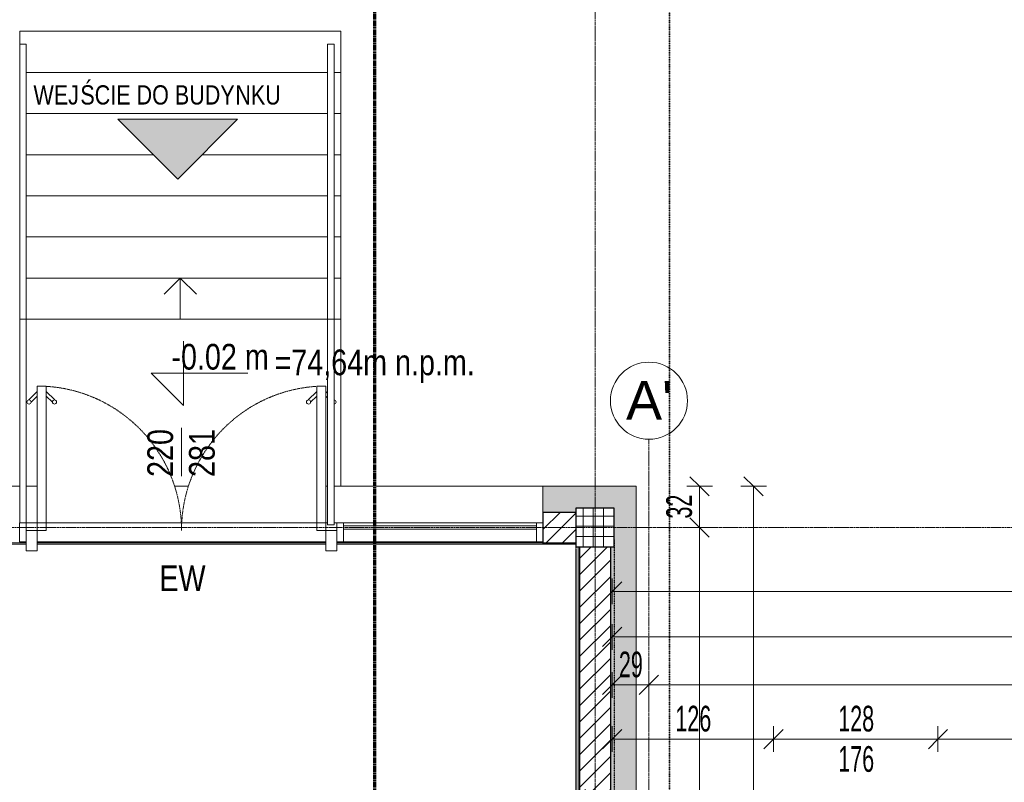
# Model space of a CAD drawing. Header units: millimetres. Extents: x -56965 to 15328, y -25411 to 16900.
# Tile 47 of 69: x -40712 to -33047, y 7853 to 13786. Entities that reach past the tile are written whole.
import ezdxf

# ---------------------------------------------------------------- set-up
doc = ezdxf.new("R2010")
doc.units = ezdxf.units.MM
for name, pattern in [('__FK_przerywana', [3.2004, 1.6002, -1.6002]), ('Kreska', [6.35, 3.175, -3.175]), ('Linia siatki', [22.225, 12.7, -3.175, 3.175, -3.175]), ('Ponad', [3.96875, 2.38125, -1.5875])]:
    doc.linetypes.add(name, pattern=pattern)
for name, color, linetype, lineweight in [('A-ANNO-DIMS', 7, 'Continuous', 5), ('A-ANNO-DIMS-100', 7, 'Continuous', 5), ('A-DETL-GENF', 7, 'Continuous', 5), ('A-DETL-THIN', 7, 'Continuous', 5), ('A-DOOR', 7, 'Continuous', 5), ('A-DOOR-HDLN', 7, 'Kreska', 5), ('A-DOOR-IDEN', 7, 'Continuous', 5), ('A-FLOR', 7, 'Continuous', 5), ('A-FLOR-HRAL', 7, 'Continuous', 5), ('A-GLAZ-CURT', 7, 'Continuous', 5), ('A-GLAZ-CWMG', 7, 'Continuous', 5), ('A-WALL', 7, 'Continuous', 5), ('A-WALL-FNSH', 7, 'Continuous', 35), ('A-WALL-PATT', 7, 'Continuous', 35), ('G-ANNO-DIMS', 7, 'Continuous', 5), ('G-ANNO-SYMB', 7, 'Continuous', 5), ('G-ANNO-TEXT', 7, 'Continuous', 5), ('S-COLS', 7, 'Continuous', 5), ('S-COLS-SYMB', 7, 'Continuous', 25), ('S-GRID', 7, 'Continuous', 5), ('S-GRID-IDEN', 7, 'Continuous', 5), ('S-STRS', 7, 'Continuous', 5), ('S-STRS-ANNO', 7, 'Continuous', 5)]:
    doc.layers.add(name, color=color, linetype=linetype, lineweight=lineweight)
doc.layers.add('A-DETL', color=7, linetype='Continuous', lineweight=5, true_color=0x00a600)
doc.styles.add('Arial_1', font='arial.ttf', dxfattribs={"width": 0.8, "height": 200})
doc.styles.add('Arial_2', font='arial.ttf', dxfattribs={"height": 300})
doc.styles.add('Arial_4', font='arial.ttf', dxfattribs={"width": 0.6, "height": 200})
doc.styles.add('Arial_5', font='arial.ttf', dxfattribs={"width": 0.8, "height": 150})
doc.dimstyles.new('standard_wielkość_otworów', dxfattribs={"dimscale": 304.8, "dimtxt": 204.05188, "dimasz": 0.492126, "dimexe": 0.328084, "dimexo": 0.0625, "dimgap": 0, "dimtad": 1, "dimdec": 0, "dimlfac": 0.1, "dimzin": 0, "dimdsep": 46, "dimtxsty": 'Arial_4', "dimblk1": 'OBLIQUE', "dimblk2": 'OBLIQUE', "dimsah": 1, "dimcen": 0.09, "dimazin": 0, "dimtfac": 1, "dimtdec": 4, "dimtix": 1, "dimtmove": 0, "dimatfit": 3, "dimfxl": 0.328084, "dimfxlon": 1, "dimtvp": 1, "dimtolj": 1, "dimtzin": 0, "dimarcsym": 2})
doc.dimstyles.new('standard_wielkość_otworów_1', dxfattribs={"dimscale": 304.8, "dimtxt": 204.05188, "dimasz": 0.492126, "dimexe": 0.328084, "dimexo": 0.0625, "dimgap": 0, "dimtad": 1, "dimdec": 0, "dimlfac": 0.1, "dimzin": 0, "dimdsep": 46, "dimtxsty": 'Arial_4', "dimblk1": 'OBLIQUE', "dimblk2": 'OBLIQUE', "dimsah": 1, "dimcen": 0.09, "dimazin": 0, "dimtfac": 1, "dimtdec": 4, "dimtix": 1, "dimtmove": 0, "dimatfit": 3, "dimfxl": 0.328084, "dimfxlon": 1, "dimtvp": 1, "dimtolj": 1, "dimtzin": 0, "dimarcsym": 2})
pattern_1 = [(0, (0, 0), (95.25, 54.993), [63.5, -127]), (120, (0, 0), (-95.250335, 54.99242), [63.5, -127]), (60, (0, 0), (-0.000335, 109.98542), [0, -127, 63.5, 0])]
pattern_2 = [(45, (0, 0), (-63.63961, 63.63961), [])]

# ---------------------------------------------------------------- blocks, each defined once
blk = doc.blocks.new('Panel systemowy - Przeszklony-1769390-PARTER')
at = {"layer": 'A-GLAZ-CURT'}
for p, q in [((752, 49.5), (-752, 49.5)), ((-752, 49.5), (-752, 24.5)), ((-752, 24.5), (752, 24.5)), ((752, 24.5), (752, 49.5))]:
    blk.add_line(p, q, dxfattribs=at)
blk = doc.blocks.new('ARC_DOOR_DOUBLE_CURTIN WALL - ARC_DOOR_DOUBLE_CURTIN WALL-1769301-PARTER')
at = {"layer": 'A-DOOR'}
for p, q in [((-1188.8, 1029.9), (-1123.2, 1095.5)), ((-1123, 1138), (-1053, 1138)), ((-1123, 1138), (-1123, 15)), ((-1053, 1138), (-1053, 15)), ((-987.2, 1029.9), (-1052.8, 1095.5)), ((987.2, 1029.9), (1052.8, 1095.5)), ((1123, 1138), (1053, 1138)), ((1053, 1138), (1053, 15)), ((1123, 1138), (1123, 15)), ((1137.1, 1081.6), (1123.2, 1095.5)), ((-1122.8, 1060.5), (-1171.1, 1012.2)), ((-1053.2, 1060.5), (-1004.9, 1012.2)), ((1053.2, 1060.5), (1004.9, 1012.2)), ((1122.8, 1060.5), (1137.1, 1046.2)), ((1188.8, 1029.9), (1187.1, 1031.6)), ((-1123, 15), (-1210, 15)), ((-1210, 15), (-1210, -145)), ((-1053, 15), (-1123, 15)), ((-1123, -145), (-1123, 15)), ((1053, 15), (1123, 15)), ((1210, 15), (1123, 15)), ((1123, 15), (1123, -145)), ((1210, -145), (1210, 15)), ((-1210, -145), (-1123, -145)), ((1123, -145), (1210, -145))]:
    blk.add_line(p, q, dxfattribs=at)
for centre in [(-1187, 1014), (-989, 1014), (989, 1014)]:
    blk.add_circle(centre, 16, dxfattribs=at)
blk.add_arc((1187, 1014), 16, 270.40323, 89.59677, dxfattribs=at)
at = {"layer": 'A-DOOR-HDLN'}
for centre, start, end in [((-1123, 15), 360, 90), ((1123, 15), 90, 180)]:
    blk.add_arc(centre, 1123, start, end, dxfattribs=at)
blk = doc.blocks.new('Prostokątny szpros - 50 x 150mm-1736502-PARTER')
at = {"layer": 'A-GLAZ-CWMG'}
for p, q in [((-50, 75), (0, 75)), ((-50, -75), (-50, 75)), ((0, 75), (0, -75)), ((0, -75), (-50, -75))]:
    blk.add_line(p, q, dxfattribs=at)
blk = doc.blocks.new('Prostokątny szpros - 50 x 150mm-1736468-PARTER')
at = {"layer": 'A-GLAZ-CWMG'}
for p, q in [((-25, 75), (25, 75)), ((25, 75), (25, -75)), ((-25, -75), (-25, -15)), ((25, -75), (-25, -75))]:
    blk.add_line(p, q, dxfattribs=at)
blk = doc.blocks.new('Prostokątny szpros - 50 x 150mm-V17-PARTER')
at = {"layer": 'A-GLAZ-CWMG'}
for p, q in [((-25, 75), (25, 75)), ((-25, -75), (-25, 75)), ((25, -75), (-25, -75)), ((25, -15), (25, -75))]:
    blk.add_line(p, q, dxfattribs=at)
blk = doc.blocks.new('Prostokątny szpros - 50 x 150mm-1769387-PARTER')
at = {"layer": 'A-GLAZ-CWMG'}
for p, q in [((-36688.4, 9872.6), (-38192.4, 9872.6)), ((-36688.4, 9722.6), (-38192.4, 9722.6))]:
    blk.add_line(p, q, dxfattribs=at)
blk = doc.blocks.new('Prostokątny szpros - 50 x 150mm-1769297-PARTER')
at = {"layer": 'A-GLAZ-CWMG'}
for p, q in [((-38315.3, 9872.6), (-40661.5, 9872.6)), ((-38242.4, 9872.6), (-38265.3, 9872.6)), ((-38329.4, 9722.6), (-40575.4, 9722.6))]:
    blk.add_line(p, q, dxfattribs=at)
blk = doc.blocks.new('Typ poręczy górnej - Górna poręcz_wewnętrzny_-1746412-PARTER')
at = {"layer": 'A-FLOR-HRAL'}
for p, q in [((-40711.5, 13595.6), (-40661.5, 13595.6)), ((-40711.5, 11455.6), (-40711.5, 13595.6)), ((-40661.5, 13595.6), (-40661.5, 11455.6)), ((-40711.5, 11455.6), (-40661.5, 11455.6)), ((-40711.5, 11355.6), (-40711.5, 11455.6)), ((-40661.5, 11455.6), (-40661.5, 11355.6)), ((-40711.5, 9872.6), (-40711.5, 11355.6)), ((-40661.5, 11355.6), (-40661.5, 9855.6))]:
    blk.add_line(p, q, dxfattribs=at)
blk = doc.blocks.new('Typ poręczy górnej - Górna poręcz_wewnętrzny_-V42-PARTER')
at = {"layer": 'A-FLOR-HRAL'}
for p, q in [((-40661.5, 13595.6), (-40711.5, 13595.6)), ((-40711.5, 13595.6), (-40711.5, 11455.6)), ((-40661.5, 13595.6), (-40661.5, 11455.6)), ((-40711.5, 11455.6), (-40711.5, 9872.6)), ((-40661.5, 11455.6), (-40661.5, 9855.6))]:
    blk.add_line(p, q, dxfattribs=at)
blk = doc.blocks.new('Typ poręczy górnej - Górna poręcz_wewnętrzny_-1746624-PARTER')
at = {"layer": 'A-FLOR-HRAL'}
for p, q in [((-38315.3, 13595.6), (-38265.3, 13595.6)), ((-38315.3, 11455.6), (-38315.3, 13595.6)), ((-38265.3, 13595.6), (-38265.3, 11455.6)), ((-38315.3, 11455.6), (-38265.3, 11455.6)), ((-38315.3, 11355.6), (-38315.3, 11455.6)), ((-38265.3, 11455.6), (-38265.3, 11355.6)), ((-38315.3, 9855.6), (-38315.3, 11355.6)), ((-38265.3, 11355.6), (-38265.3, 9855.6)), ((-38265.3, 9855.6), (-38315.3, 9855.6))]:
    blk.add_line(p, q, dxfattribs=at)
blk = doc.blocks.new('Typ poręczy górnej - Górna poręcz_wewnętrzny_-V43-PARTER')
at = {"layer": 'A-FLOR-HRAL'}
for p, q in [((-38265.3, 13595.6), (-38315.3, 13595.6)), ((-38315.3, 13595.6), (-38315.3, 11455.6)), ((-38265.3, 13595.6), (-38265.3, 11455.6)), ((-38315.3, 11455.6), (-38315.3, 9855.6)), ((-38265.3, 11455.6), (-38265.3, 9855.6)), ((-38265.3, 9855.6), (-38315.3, 9855.6))]:
    blk.add_line(p, q, dxfattribs=at)
blk = doc.blocks.new('SKo Słup prefabrykowany ___FK_04_0 - S1 30X30-1773294-PARTER')
at = {"layer": 'S-COLS'}
h = blk.add_hatch(dxfattribs=at)
h.set_pattern_fill('FP_17', color=256, style=0, pattern_type=2)
h.set_pattern_definition([(0, (36233.416, -9835.59), (0, 80), []), (90, (36233.416, -9835.59), (-80, 5e-15), [])])
h.paths.add_polyline_path([(150, -150), (150, 150), (-150, 150), (-150, -150)])
at = {"layer": 'S-COLS-SYMB'}
for p, q in [((-150, 150), (-150, -150)), ((150, 150), (-150, 150)), ((150, -150), (150, 150)), ((-150, -150), (150, -150))]:
    blk.add_line(p, q, dxfattribs=at)
blk = doc.blocks.new('Siatka - SOsi_Sybol osi-348494-PARTER')
at = {"layer": 'S-GRID-IDEN', "color": 142, "true_color": 0x0080c0}
blk.add_circle((0, 0), 3, dxfattribs=at)
blk = doc.blocks.new('ODr Oznaczenie drzwi ___FK_4_0 - pb flip-907458-PARTER')
at = {"layer": 'A-DOOR-IDEN'}
blk.add_line((0, 1.939), (0, -1.834), dxfattribs=at)
blk = doc.blocks.new('DIMBLOCK212-PARTER')
at = {"layer": 'A-ANNO-DIMS-100', "color": 250, "true_color": 0x303030, "transparency": 16777216}
for p, q in [((-36099.4, 8188.6), (-36099.4, 8288.6)), ((-34843.4, 8188.6), (-34843.4, 8288.6)), ((-36099.4, 8188.6), (-36024.4, 8263.6)), ((-34843.4, 8188.6), (-34768.4, 8263.6)), ((-36099.4, 8188.6), (-36174.4, 8113.6)), ((-36099.4, 8188.6), (-34843.4, 8188.6)), ((-36099.4, 8188.6), (-36099.4, 8088.6)), ((-34843.4, 8188.6), (-34918.4, 8113.6)), ((-34843.4, 8188.6), (-34843.4, 8088.6))]:
    blk.add_line(p, q, dxfattribs=at)
at = {"layer": 'A-ANNO-DIMS-100', "color": 0, "transparency": 16777216, "insert": (-35608, 8448.2), "char_height": 200, "width": 327.739, "attachment_point": 1, "line_spacing_factor": 0.941778, "style": 'Arial_4'}
blk.add_mtext('126', dxfattribs=at)
blk = doc.blocks.new('_Oblique')
at = {"color": 0, "linetype": 'ByBlock', "lineweight": -2}
blk.add_line((-0.5, -0.5), (0.5, 0.5), dxfattribs=at)
blk = doc.blocks.new('DIMBLOCK213-PARTER')
at = {"layer": 'A-ANNO-DIMS-100', "color": 250, "true_color": 0x303030, "transparency": 16777216}
for p, q in [((-34843.4, 8188.6), (-34843.4, 8288.6)), ((-33563.4, 8188.6), (-33563.4, 8288.6)), ((-34843.4, 8188.6), (-34768.4, 8263.6)), ((-33563.4, 8188.6), (-33488.4, 8263.6)), ((-34843.4, 8188.6), (-34918.4, 8113.6)), ((-34843.4, 8188.6), (-33563.4, 8188.6)), ((-34843.4, 8188.6), (-34843.4, 8088.6)), ((-33563.4, 8188.6), (-33638.4, 8113.6)), ((-33563.4, 8188.6), (-33563.4, 8088.6))]:
    blk.add_line(p, q, dxfattribs=at)
at = {"layer": 'A-ANNO-DIMS-100', "color": 0, "transparency": 16777216, "char_height": 200, "width": 327.739, "attachment_point": 1, "line_spacing_factor": 0.941778, "style": 'Arial_4'}
for s, insert in [('128', (-34340, 8448.2)), ('176', (-34340, 8134.3))]:
    blk.add_mtext(s, dxfattribs=dict(at, insert=insert))
blk = doc.blocks.new('DIMBLOCK214-PARTER')
at = {"layer": 'A-ANNO-DIMS-100', "color": 250, "true_color": 0x303030, "transparency": 16777216}
for p, q in [((-33563.4, 8188.6), (-33563.4, 8288.6)), ((-32163.4, 8188.6), (-32163.4, 8288.6)), ((-33563.4, 8188.6), (-33488.4, 8263.6)), ((-32163.4, 8188.6), (-32088.4, 8263.6)), ((-33563.4, 8188.6), (-33638.4, 8113.6)), ((-33563.4, 8188.6), (-32163.4, 8188.6)), ((-33563.4, 8188.6), (-33563.4, 8088.6)), ((-32163.4, 8188.6), (-32238.4, 8113.6)), ((-32163.4, 8188.6), (-32163.4, 8088.6))]:
    blk.add_line(p, q, dxfattribs=at)
at = {"layer": 'A-ANNO-DIMS-100', "color": 0, "transparency": 16777216, "insert": (-33000, 8448.2), "char_height": 200, "width": 327.739, "attachment_point": 1, "line_spacing_factor": 0.941778, "style": 'Arial_4'}
blk.add_mtext('140', dxfattribs=at)
blk = doc.blocks.new('DIMBLOCK266-PARTER')
at = {"layer": 'A-ANNO-DIMS-100', "color": 250, "true_color": 0x303030, "transparency": 16777216}
for p, q in [((-36099.4, 9337.7), (-36099.4, 9437.7)), ((-2443.4, 9337.7), (-2443.4, 9437.7)), ((-36099.4, 9337.7), (-36024.4, 9412.7)), ((-2443.4, 9337.7), (-2368.4, 9412.7)), ((-36099.4, 9337.7), (-36174.4, 9262.7)), ((-36099.4, 9337.7), (-2443.4, 9337.7)), ((-36099.4, 9337.7), (-36099.4, 9237.7)), ((-2443.4, 9337.7), (-2518.4, 9262.7)), ((-2443.4, 9337.7), (-2443.4, 9237.7))]:
    blk.add_line(p, q, dxfattribs=at)
at = {"layer": 'A-ANNO-DIMS-100', "color": 0, "transparency": 16777216, "insert": (-19453.5, 9597.3), "char_height": 200, "width": 436.985, "attachment_point": 1, "line_spacing_factor": 0.941778, "style": 'Arial_4'}
blk.add_mtext('3366', dxfattribs=at)
blk = doc.blocks.new('DIMBLOCK267-PARTER')
at = {"layer": 'A-ANNO-DIMS-100', "color": 250, "true_color": 0x303030, "transparency": 16777216}
for p, q in [((-36099.4, 8610.3), (-36099.4, 8710.3)), ((-36099.4, 8610.3), (-36024.4, 8685.3)), ((-35813.4, 8610.3), (-35813.4, 8710.3)), ((-35813.4, 8610.3), (-35738.4, 8685.3)), ((-36099.4, 8610.3), (-36174.4, 8535.3)), ((-36099.4, 8610.3), (-35813.4, 8610.3)), ((-36099.4, 8610.3), (-36099.4, 8510.3)), ((-35813.4, 8610.3), (-35888.4, 8535.3)), ((-35813.4, 8610.3), (-35813.4, 8510.3))]:
    blk.add_line(p, q, dxfattribs=at)
at = {"layer": 'A-ANNO-DIMS-100', "color": 0, "transparency": 16777216, "insert": (-36047.5, 8869.9), "char_height": 200, "width": 218.492, "attachment_point": 1, "line_spacing_factor": 0.941778, "style": 'Arial_4'}
blk.add_mtext('29', dxfattribs=at)
blk = doc.blocks.new('DIMBLOCK268-PARTER')
at = {"layer": 'A-ANNO-DIMS-100', "color": 250, "true_color": 0x303030, "transparency": 16777216}
for p, q in [((-35813.4, 8610.3), (-35813.4, 8710.3)), ((-35813.4, 8610.3), (-35738.4, 8685.3)), ((-29833.4, 8610.3), (-29833.4, 8710.3)), ((-29833.4, 8610.3), (-29758.4, 8685.3)), ((-35813.4, 8610.3), (-35888.4, 8535.3)), ((-35813.4, 8610.3), (-29833.4, 8610.3)), ((-35813.4, 8610.3), (-35813.4, 8510.3)), ((-29833.4, 8610.3), (-29908.4, 8535.3)), ((-29833.4, 8610.3), (-29833.4, 8510.3))]:
    blk.add_line(p, q, dxfattribs=at)
at = {"layer": 'A-ANNO-DIMS-100', "color": 0, "transparency": 16777216, "insert": (-32960, 8869.9), "char_height": 200, "width": 327.739, "attachment_point": 1, "line_spacing_factor": 0.941778, "style": 'Arial_4'}
blk.add_mtext('598', dxfattribs=at)
blk = doc.blocks.new('DIMBLOCK277-PARTER')
at = {"layer": 'A-ANNO-DIMS-100', "color": 250, "true_color": 0x303030, "transparency": 16777216}
for p, q in [((-36099.4, 8984), (-36099.4, 9084)), ((-36099.4, 8984), (-36024.4, 9059)), ((-16258.4, 8984), (-16258.4, 9084)), ((-16258.4, 8984), (-16183.4, 9059)), ((-36099.4, 8984), (-36174.4, 8909)), ((-36099.4, 8984), (-16258.4, 8984)), ((-36099.4, 8984), (-36099.4, 8884)), ((-16258.4, 8984), (-16333.4, 8909)), ((-16258.4, 8984), (-16258.4, 8884))]:
    blk.add_line(p, q, dxfattribs=at)
at = {"layer": 'A-ANNO-DIMS-100', "color": 0, "transparency": 16777216, "insert": (-26361, 9243.6), "char_height": 200, "width": 436.985, "attachment_point": 1, "line_spacing_factor": 0.941778, "style": 'Arial_4'}
blk.add_mtext('1984', dxfattribs=at)
blk = doc.blocks.new('Rzędne punktów - Znacznik rzędnej-348474-PARTER')
at = {"layer": 'G-ANNO-DIMS'}
for p, q in [((0, 0), (0, 5)), ((-2.5, 2.5), (0, 0)), ((-2.5, 2.5), (5, 2.5))]:
    blk.add_line(p, q, dxfattribs=at)
blk = doc.blocks.new('DIMBLOCK313-PARTER')
at = {"layer": 'A-ANNO-DIMS-100', "color": 250, "true_color": 0x303030, "transparency": 16777216}
for p, q in [((-34999.3, 10155.6), (-35074.3, 10230.6)), ((-34999.3, 10155.6), (-35099.3, 10155.6)), ((-34999.3, 10155.6), (-34999.3, 2655.6)), ((-34999.3, 10155.6), (-34924.3, 10080.6)), ((-34999.3, 10155.6), (-34899.3, 10155.6)), ((-34999.3, 2655.6), (-35074.3, 2730.6)), ((-34999.3, 2655.6), (-35099.3, 2655.6)), ((-34999.3, 2655.6), (-34924.3, 2580.6)), ((-34999.3, 2655.6), (-34899.3, 2655.6))]:
    blk.add_line(p, q, dxfattribs=at)
at = {"layer": 'A-ANNO-DIMS-100', "color": 0, "transparency": 16777216, "insert": (-35258.9, 6269), "char_height": 200, "width": 327.739, "attachment_point": 1, "rotation": 90, "line_spacing_factor": 0.941778, "style": 'Arial_4'}
blk.add_mtext('750', dxfattribs=at)
blk = doc.blocks.new('DIMBLOCK321-PARTER')
at = {"layer": 'A-ANNO-DIMS-100', "color": 250, "true_color": 0x303030, "transparency": 16777216}
for p, q in [((-35419, 10155.6), (-35494, 10230.6)), ((-35419, 10155.6), (-35519, 10155.6)), ((-35419, 10155.6), (-35419, 9835.6)), ((-35419, 10155.6), (-35344, 10080.6)), ((-35419, 10155.6), (-35319, 10155.6)), ((-35419, 9835.6), (-35494, 9910.6)), ((-35419, 9835.6), (-35519, 9835.6)), ((-35419, 9835.6), (-35344, 9760.6)), ((-35419, 9835.6), (-35319, 9835.6))]:
    blk.add_line(p, q, dxfattribs=at)
at = {"layer": 'A-ANNO-DIMS-100', "color": 0, "transparency": 16777216, "insert": (-35678.7, 9904.6), "char_height": 200, "width": 218.492, "attachment_point": 1, "rotation": 90, "line_spacing_factor": 0.941778, "style": 'Arial_4'}
blk.add_mtext('32', dxfattribs=at)
blk = doc.blocks.new('DIMBLOCK322-PARTER')
at = {"layer": 'A-ANNO-DIMS-100', "color": 250, "true_color": 0x303030, "transparency": 16777216}
for p, q in [((-35419, 9835.6), (-35494, 9910.6)), ((-35419, 9835.6), (-35519, 9835.6)), ((-35419, 9835.6), (-35419, 3751.6)), ((-35419, 9835.6), (-35344, 9760.6)), ((-35419, 9835.6), (-35319, 9835.6)), ((-35419, 3751.6), (-35494, 3826.6)), ((-35419, 3751.6), (-35519, 3751.6)), ((-35419, 3751.6), (-35344, 3676.6)), ((-35419, 3751.6), (-35319, 3751.6))]:
    blk.add_line(p, q, dxfattribs=at)
at = {"layer": 'A-ANNO-DIMS-100', "color": 0, "transparency": 16777216, "insert": (-35678.7, 6657), "char_height": 200, "width": 327.739, "attachment_point": 1, "rotation": 90, "line_spacing_factor": 0.941778, "style": 'Arial_4'}
blk.add_mtext('608', dxfattribs=at)
blk = doc.blocks.new('*D618')
at = {"layer": 'A-ANNO-DIMS', "color": 0, "lineweight": -2, "transparency": 16777216}
for p, q in [((-47943.4, 9666.5), (-47943.4, 7620.8)), ((-36383.4, 9666.5), (-36383.4, 7620.8)), ((-36383.4, 7720.8), (-47943.4, 7720.8))]:
    blk.add_line(p, q, dxfattribs=at)
at = {"layer": 'Defpoints', "color": 0, "transparency": 16777216}
for p in [(-47943.4, 9685.6), (-36383.4, 9685.6), (-47943.4, 7720.8)]:
    blk.add_point(p, dxfattribs=at)
at = {"layer": 'A-ANNO-DIMS', "color": 0, "lineweight": -2, "transparency": 16777216, "xscale": 150, "yscale": 150, "zscale": 150, "rotation": 180}
blk.add_blockref('_Oblique', (-47943.4, 7720.8), dxfattribs=at)
at = {"layer": 'A-ANNO-DIMS', "color": 0, "lineweight": -2, "transparency": 16777216, "xscale": 150, "yscale": 150, "zscale": 150}
blk.add_blockref('_Oblique', (-36383.4, 7720.8), dxfattribs=at)
at = {"layer": 'A-ANNO-DIMS', "color": 0, "transparency": 16777216, "insert": (-42163.4, 7823), "char_height": 200, "attachment_point": 5, "style": 'Arial_4'}
blk.add_mtext('\\A1;1156', dxfattribs=at)

msp = doc.modelspace()

# ---------------------------------------------------------------- hatches: boundary and pattern name
at = {"layer": 'A-DETL-GENF'}
msp.add_hatch(color=256, dxfattribs=at).paths.add_polyline_path([(-39482.2269, 12545.87293), (-39015.53643, 13012.56341), (-39948.91738, 13012.56341)])
at = {"layer": 'A-WALL-PATT', "lineweight": 5}
h = msp.add_hatch(dxfattribs=at)
h.set_pattern_fill('FP_2', color=256, style=0, pattern_type=2)
h.set_pattern_definition(pattern_1)
h.paths.add_polyline_path([(-35913.41602, 9955.59255), (-35913.41602, 10155.59255), (-36638.41602, 10155.59255), (-36638.41602, 9955.59255), (-36383.41602, 9955.59255), (-36383.41602, 9985.59255), (-36083.41602, 9985.59255), (-36083.41602, 9955.59255)])
h.paths.add_polyline_path([(-47688.41602, 9955.59255), (-47688.41602, 10155.59255), (-48413.41602, 10155.59255), (-48413.41602, 9955.59255), (-48243.41602, 9955.59255), (-48243.41602, 9985.59255), (-47943.41602, 9985.59255), (-47943.41602, 9955.59255)])
at = {"layer": 'A-WALL-PATT', "lineweight": 5, "true_color": 0x787878}
h = msp.add_hatch(dxfattribs=at)
h.set_pattern_fill('FP_1', color=8, style=0, pattern_type=2)
h.set_pattern_definition(pattern_2)
h.paths.add_polyline_path([(-36383.41602, 9715.59255), (-36383.41602, 9955.59255), (-36638.41602, 9955.59255), (-36638.41602, 9715.59255)])
h.paths.add_polyline_path([(-47688.41602, 9715.59255), (-47688.41602, 9955.59255), (-47943.41602, 9955.59255), (-47943.41602, 9715.59255)])
at = {"layer": 'A-WALL-PATT', "lineweight": 5}
h = msp.add_hatch(dxfattribs=at)
h.set_pattern_fill('FP_2', color=256, style=0, pattern_type=2)
h.set_pattern_definition(pattern_1)
h.paths.add_polyline_path([(-36099.41602, 2655.59255), (-35913.41602, 2655.59255), (-35913.41602, 9955.59255), (-36083.41602, 9955.59255), (-36083.41602, 9685.59255), (-36113.41602, 9685.59255), (-36113.41602, 2655.59255)])
at = {"layer": 'A-WALL-PATT', "lineweight": 5, "true_color": 0x787878}
h = msp.add_hatch(dxfattribs=at)
h.set_pattern_fill('FP_1', color=8, style=0, pattern_type=2)
h.set_pattern_definition(pattern_2)
h.paths.add_polyline_path([(-36113.41602, 2655.59255), (-36113.41602, 9685.59255), (-36353.41602, 9685.59255), (-36353.41602, 2655.59255)])

# ---------------------------------------------------------------- linework, layer by layer
at = {"layer": 'A-DETL', "color": 4, "linetype": '__FK_przerywana', "lineweight": 35, "true_color": 0x00ffff}
msp.add_line((-35653.41602, 3155.59255), (-35653.41602, 13955.59255), dxfattribs=at)
at = {"layer": 'A-DETL-THIN'}
for p, q in [((-39015.53643, 13012.56341), (-39948.91738, 13012.56341)), ((-39948.91738, 13012.56341), (-39482.2269, 12545.87293)), ((-39482.2269, 12545.87293), (-39015.53643, 13012.56341))]:
    msp.add_line(p, q, dxfattribs=at)
at = {"layer": 'A-DETL-THIN', "linetype": '__FK_przerywana', "lineweight": 25}
for p, q in [((-36383.41602, 9745.59255), (-36383.41602, -20694.40745)), ((-36083.41602, 9745.59255), (-36083.41602, -20694.40745))]:
    msp.add_line(p, q, dxfattribs=at)
at = {"layer": 'A-FLOR', "color": 8, "true_color": 0x6f757b}
for p, q in [((-41970.41602, 9705.59255), (-40662.41602, 9705.59255)), ((-40575.41602, 9705.59255), (-38329.41602, 9705.59255)), ((-36638.41602, 9705.59255), (-36383.41602, 9705.59255))]:
    msp.add_line(p, q, dxfattribs=at)
at = {"layer": 'A-FLOR'}
msp.add_line((-36638.41602, 9705.59255), (-38242.41602, 9705.59255), dxfattribs=at)
at = {"layer": 'A-FLOR', "color": 253, "true_color": 0xa5aeb7}
msp.add_line((-36363.41602, 9685.59255), (-36363.41602, 3605.59255), dxfattribs=at)
at = {"layer": 'A-WALL'}
for p, q in [((-48413.41602, 10155.59255), (-40711.50915, 10155.59255)), ((-40661.50915, 10155.59255), (-40575.41602, 10155.59255)), ((-39506.30077, 10155.59255), (-39398.53128, 10155.59255)), ((-38329.41602, 10155.59255), (-38315.3229, 10155.59255)), ((-38265.3229, 10155.59255), (-35913.41602, 10155.59255)), ((-36638.41602, 10155.59255), (-36638.41602, 9955.59255)), ((-35913.41602, 2655.59255), (-35913.41602, 10155.59255)), ((-40662.41602, 9715.59255), (-41970.41602, 9715.59255)), ((-38329.41602, 9715.59255), (-40575.41602, 9715.59255)), ((-36638.41602, 9715.59255), (-38242.41602, 9715.59255))]:
    msp.add_line(p, q, dxfattribs=at)
at = {"layer": 'A-WALL', "lineweight": 25}
for p, q in [((-36638.41602, 9955.59255), (-36638.41602, 9715.59255)), ((-36638.41602, 9955.59255), (-36383.41602, 9955.59255)), ((-36638.41602, 9715.59255), (-36383.41602, 9715.59255)), ((-36353.41602, 9685.59255), (-36353.41602, -14114.40745)), ((-36113.41602, 9685.59255), (-36113.41602, -14114.40745))]:
    msp.add_line(p, q, dxfattribs=at)
at = {"layer": 'A-WALL-FNSH', "lineweight": 5}
msp.add_line((-36638.41602, 9715.59255), (-36638.41602, 9705.59255), dxfattribs=at)
at = {"layer": 'G-ANNO-SYMB', "linetype": 'Kreska', "lineweight": 70}
msp.add_line((-37949.42839, 16899.9889), (-37949.42839, -23051.36354), dxfattribs=at)
at = {"layer": 'S-GRID', "linetype": 'Linia siatki'}
for p, q in [((-36233.41602, 15853.26345), (-36233.41602, -23865.32553)), ((-35813.41602, 10521.57226), (-35813.41602, -21375.48764)), ((-55866.74056, 9835.59255), (-2090.69141, 9835.59255))]:
    msp.add_line(p, q, dxfattribs=at)
at = {"layer": 'S-STRS'}
for p, q in [((-38211.90915, 13695.59255), (-40711.90915, 13695.59255)), ((-40711.90915, 13695.59255), (-40711.90915, 13375.59255)), ((-38211.90915, 13695.59255), (-38211.90915, 13375.59255)), ((-40711.90915, 13375.59255), (-40711.90915, 13055.59255)), ((-38315.3229, 13375.59255), (-40661.50915, 13375.59255)), ((-38211.90915, 13375.59255), (-38265.3229, 13375.59255)), ((-38211.90915, 13375.59255), (-38211.90915, 13055.59255)), ((-40711.90915, 13055.59255), (-40711.90915, 12735.59255)), ((-38315.3229, 13055.59255), (-40661.50915, 13055.59255)), ((-38211.90915, 13055.59255), (-38265.3229, 13055.59255)), ((-38211.90915, 13055.59255), (-38211.90915, 12735.59255)), ((-40711.90915, 12735.59255), (-40711.90915, 12415.59255)), ((-39671.94652, 12735.59255), (-40661.50915, 12735.59255)), ((-38315.3229, 12735.59255), (-39292.50729, 12735.59255)), ((-38211.90915, 12735.59255), (-38265.3229, 12735.59255)), ((-38211.90915, 12735.59255), (-38211.90915, 12415.59255)), ((-40711.90915, 12415.59255), (-40711.90915, 12095.59255)), ((-38315.3229, 12415.59255), (-40661.50915, 12415.59255)), ((-38211.90915, 12415.59255), (-38265.3229, 12415.59255)), ((-38211.90915, 12415.59255), (-38211.90915, 12095.59255)), ((-40711.90915, 12095.59255), (-40711.90915, 11775.59255)), ((-38315.3229, 12095.59255), (-40661.50915, 12095.59255)), ((-38211.90915, 12095.59255), (-38265.3229, 12095.59255)), ((-38211.90915, 12095.59255), (-38211.90915, 11775.59255)), ((-40711.90915, 11775.59255), (-40711.90915, 11455.59255)), ((-38315.3229, 11775.59255), (-40661.50915, 11775.59255)), ((-38211.90915, 11775.59255), (-38265.3229, 11775.59255)), ((-38211.90915, 11775.59255), (-38211.90915, 11455.59255)), ((-40711.90915, 11455.59255), (-40711.90915, 10155.59255)), ((-38315.3229, 11455.59255), (-40661.50915, 11455.59255)), ((-38211.90915, 11455.59255), (-38265.3229, 11455.59255)), ((-38211.90915, 10155.59255), (-38211.90915, 11455.59255))]:
    msp.add_line(p, q, dxfattribs=at)
at = {"layer": 'S-STRS', "linetype": 'Ponad'}
for p, q in [((-38211.90915, 13695.59255), (-40711.90915, 13695.59255)), ((-38315.3229, 13375.59255), (-40661.50915, 13375.59255)), ((-38211.90915, 13375.59255), (-38265.3229, 13375.59255)), ((-38315.3229, 13055.59255), (-40661.50915, 13055.59255)), ((-38211.90915, 13055.59255), (-38265.3229, 13055.59255)), ((-39671.94652, 12735.59255), (-40661.50915, 12735.59255)), ((-38315.3229, 12735.59255), (-39292.50729, 12735.59255)), ((-38211.90915, 12735.59255), (-38265.3229, 12735.59255)), ((-38315.3229, 12415.59255), (-40661.50915, 12415.59255)), ((-38211.90915, 12415.59255), (-38265.3229, 12415.59255)), ((-38315.3229, 12095.59255), (-40661.50915, 12095.59255)), ((-38211.90915, 12095.59255), (-38265.3229, 12095.59255)), ((-38315.3229, 11775.59255), (-40661.50915, 11775.59255)), ((-38211.90915, 11775.59255), (-38265.3229, 11775.59255)), ((-38315.3229, 11455.59255), (-40661.50915, 11455.59255)), ((-38211.90915, 11455.59255), (-38265.3229, 11455.59255))]:
    msp.add_line(p, q, dxfattribs=at)
at = {"layer": 'S-STRS-ANNO'}
for q in [(-39586.90915, 11650.59255), (-39461.90915, 11455.59255), (-39336.90915, 11650.59255)]:
    msp.add_line((-39461.90915, 11775.59255), q, dxfattribs=at)

# ---------------------------------------------------------------- block references
at = {"layer": 'A-DOOR'}
msp.add_blockref('ARC_DOOR_DOUBLE_CURTIN WALL - ARC_DOOR_DOUBLE_CURTIN WALL-1769301-PARTER', (-39452.41602, 9797.59255), dxfattribs=at)
at = {"layer": 'A-DOOR-IDEN', "xscale": 99.99999999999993, "yscale": 99.99999999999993, "zscale": 99.99999999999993}
msp.add_blockref('ODr Oznaczenie drzwi ___FK_4_0 - pb flip-907458-PARTER', (-39452.41602, 10416.92851), dxfattribs=at)
at = {"layer": 'A-FLOR-HRAL'}
for name in ['Typ poręczy górnej - Górna poręcz_wewnętrzny_-1746412-PARTER', 'Typ poręczy górnej - Górna poręcz_wewnętrzny_-V42-PARTER', 'Typ poręczy górnej - Górna poręcz_wewnętrzny_-1746624-PARTER', 'Typ poręczy górnej - Górna poręcz_wewnętrzny_-V43-PARTER']:
    msp.add_blockref(name, (0, 0), dxfattribs=at)
at = {"layer": 'A-GLAZ-CURT'}
msp.add_blockref('Panel systemowy - Przeszklony-1769390-PARTER', (-37440.41602, 9797.59255), dxfattribs=at)
at = {"layer": 'A-GLAZ-CWMG', "extrusion": (0, 0, -1), "rotation": 180}
for name, p in [('Prostokątny szpros - 50 x 150mm-V17-PARTER', (40687.41602, 9797.59255)), ('Prostokątny szpros - 50 x 150mm-1736468-PARTER', (38217.41602, 9797.59255)), ('Prostokątny szpros - 50 x 150mm-1736502-PARTER', (36638.41602, 9797.59255))]:
    msp.add_blockref(name, p, dxfattribs=at)
at = {"layer": 'A-GLAZ-CWMG'}
for name in ['Prostokątny szpros - 50 x 150mm-1769297-PARTER', 'Prostokątny szpros - 50 x 150mm-1769387-PARTER']:
    msp.add_blockref(name, (0, 0), dxfattribs=at)
at = {"layer": 'G-ANNO-DIMS', "xscale": 99.99999999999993, "yscale": 99.99999999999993, "zscale": 99.99999999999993}
msp.add_blockref('Rzędne punktów - Znacznik rzędnej-348474-PARTER', (-39437.38043, 10784.73145), dxfattribs=at)
at = {"layer": 'S-COLS-SYMB', "lineweight": 18}
msp.add_blockref('SKo Słup prefabrykowany ___FK_04_0 - S1 30X30-1773294-PARTER', (-36233.41602, 9835.59255), dxfattribs=at)
at = {"layer": 'S-GRID-IDEN', "color": 142, "true_color": 0x0080c0, "xscale": 99.99999999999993, "yscale": 99.99999999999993, "zscale": 99.99999999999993, "rotation": 180}
msp.add_blockref('Siatka - SOsi_Sybol osi-348494-PARTER', (-35813.41602, 10821.57226), dxfattribs=at)

# ---------------------------------------------------------------- texts
at = {"layer": 'A-DOOR-IDEN', "char_height": 200, "width": 461.772, "attachment_point": 1, "rotation": 90, "style": 'Arial_1'}
for s, insert in [('220', (-39718.44729, 10228.43686)), ('281', (-39394.33271, 10228.43686))]:
    msp.add_mtext(s, dxfattribs=dict(at, insert=insert))
at = {"layer": 'G-ANNO-DIMS', "color": 1, "true_color": 0xff0000, "insert": (-39530.77982, 11263.79517), "char_height": 200, "width": 896.1585219, "attachment_point": 1, "line_spacing_factor": 0.941778, "style": 'Arial_1'}
msp.add_mtext('-0.02 m', dxfattribs=at)
at = {"layer": 'G-ANNO-TEXT', "char_height": 150, "attachment_point": 1, "style": 'Arial_5'}
for s, insert, width in [('WEJ', (-40605.16035, 13276.0005), 442.5315), ('ŚCIE DO BUDY', (-40240.03535, 13276.0005), 1462.278), ('NKU', (-39033.53535, 13276.0005), 429.7045)]:
    msp.add_mtext(s, dxfattribs=dict(at, insert=insert, width=width))
at = {"layer": 'G-ANNO-TEXT', "color": 1, "true_color": 0xff0000, "char_height": 200, "attachment_point": 1, "style": 'Arial_1'}
for s, insert, width in [('=74,64m n.p.m.', (-38728.2308, 11220.08689), 1930.4635), ('EW', (-39624.93604, 9540.73143), 455.3585)]:
    msp.add_mtext(s, dxfattribs=dict(at, insert=insert, width=width))
at = {"layer": 'S-GRID-IDEN', "color": 142, "true_color": 0x0080c0, "insert": (-35991.37738, 10975.47183), "char_height": 300, "width": 440.928125, "attachment_point": 1, "style": 'Arial_2'}
msp.add_mtext("A'", dxfattribs=at)

# ---------------------------------------------------------------- dimensions: what is measured, and where the dimension line sits
at = {"layer": 'A-ANNO-DIMS', "color": 250, "true_color": 0x303030}
for base, p1, p2, angle, dimstyle, override, picture, middle in [((-35419.02088, 9835.59255), (-35519.02088, 10155.59255), (-35319.02088, 9835.59255), 90, 'standard_wielkość_otworów_1', {"dimpost": '<>', "dimfxl": 377.359245}, 'DIMBLOCK321-PARTER', (-35521.20369, 9995.59255)), ((-34999.28292, 2655.59255), (-35099.28292, 10155.59255), (-34899.28292, 2655.59255), 90, 'standard_wielkość_otworów_1', {"dimpost": '<>', "dimfxl": 7502.666193}, 'DIMBLOCK313-PARTER', (-35101.39752, 6405.59255)), ((-35419.02088, 3751.59255), (-35319.02088, 9835.59255), (-35319.02088, 3751.59255), 90, 'standard_wielkość_otworów_1', {"dimpost": '<>', "dimfxl": 6084}, 'DIMBLOCK322-PARTER', (-35521.13548, 6793.59255)), ((-34843.41602, 8188.5564), (-36099.41602, 8088.5564), (-34843.41602, 8088.5564), 0, 'standard_wielkość_otworów', {"dimpost": '<>', "dimfxl": 1256}, 'DIMBLOCK212-PARTER', (-35471.41602, 8290.671))]:
    dim = msp.add_linear_dim(base=base, p1=p1, p2=p2, angle=angle, dimstyle=dimstyle, override=override, dxfattribs=at)
    dim.commit()
    dim.dimension.update_dxf_attribs({"geometry": picture, "text_midpoint": middle})
for base, p1, p2, override, picture, middle in [((-47943.41602, 7720.84322), (-36383.41602, 9685.59255), (-47943.41602, 9685.59255), {"dimpost": '<>', "dimfxl": 450}, '*D618', (-42163.41602, 7822.95782)), ((-2443.41602, 9337.68001), (-36099.41602, 9237.68001), (-2443.41602, 9237.68001), {"dimpost": '<>', "dimfxl": 33656}, 'DIMBLOCK266-PARTER', (-19271.41602, 9439.86282)), ((-16258.41602, 8983.98675), (-36099.41602, 8883.98675), (-16258.41602, 8883.98675), {"dimpost": '<>', "dimfxl": 19841}, 'DIMBLOCK277-PARTER', (-26178.91602, 9086.10135)), ((-35813.41602, 8610.28271), (-36099.41602, 8510.28271), (-35813.41602, 8710.28271), {"dimpost": '<>', "dimfxl": 348.992837}, 'DIMBLOCK267-PARTER', (-35956.41602, 8712.39731)), ((-29833.41602, 8610.28271), (-35813.41602, 8710.28271), (-29833.41602, 8710.28271), {"dimpost": '<>', "dimfxl": 5980}, 'DIMBLOCK268-PARTER', (-32823.41602, 8712.39731)), ((-32163.41602, 8188.5564), (-33563.41602, 8088.5564), (-32163.41602, 8088.5564), {"dimpost": '<>', "dimfxl": 1400}, 'DIMBLOCK214-PARTER', (-32863.41602, 8290.671))]:
    dim = msp.add_linear_dim(base=base, p1=p1, p2=p2, dimstyle='standard_wielkość_otworów', override=override, dxfattribs=at)
    dim.commit()
    dim.dimension.update_dxf_attribs({"geometry": picture, "text_midpoint": middle})
dim = msp.add_linear_dim(base=(-33563.41602, 8188.5564), p1=(-34843.41602, 8088.5564), p2=(-33563.41602, 8088.5564), text='<>\\X176', dimstyle='standard_wielkość_otworów', override={"dimpost": '<>', "dimfxl": 1280}, dxfattribs=at)
dim.commit()
dim.dimension.update_dxf_attribs({"geometry": 'DIMBLOCK213-PARTER', "text_midpoint": (-34203.41602, 8188.5564)})

doc.saveas('drawing.dxf')
